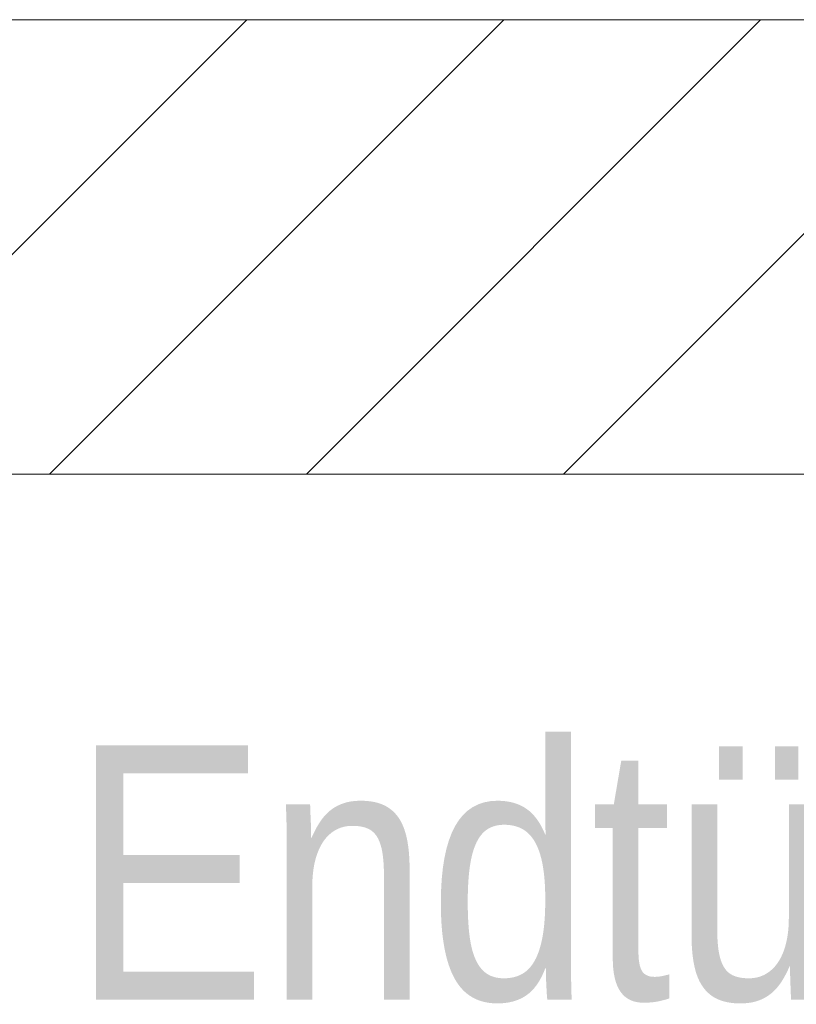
# Model space of a CAD drawing. Extents: x -620 to 300, y 62 to 1107.
# Tile 151 of 256: x 181.63 to 185.9, y 720.78 to 726.2. Entities that reach past the tile are written whole.
import ezdxf
from ezdxf.lldxf.tags import DXFTag

# ---------------------------------------------------------------- set-up
doc = ezdxf.new("R2010")
doc.units = 0
doc.layers.get('0').update_dxf_attribs({"lineweight": 35})
doc.layers.add('E_Detail_Beschriftung', color=7, linetype='Continuous', lineweight=13, true_color=0x009900)
doc.layers.add('E_Detail_Wandschraffur', color=7, linetype='Continuous', lineweight=5, true_color=0xc0c0c0)
doc.layers.add('E_Detail_Linie_Text_Bem', color=7, linetype='Continuous', lineweight=13)
doc.styles.get("Standard").update_dxf_attribs({"font": 'ARIALN.TTF'})
tags = doc.linetypes.add('fein_strichliert', pattern=[4, 1, -2, 1]).pattern_tags.tags
tags[8:9] = [DXFTag(74, 4), DXFTag(75, 0), DXFTag(340, '0'), DXFTag(46, 0.0), DXFTag(50, 0.0), DXFTag(44, 0.0), DXFTag(45, 0.0)]
tags[6:7] = [DXFTag(74, 4), DXFTag(75, 0), DXFTag(340, '0'), DXFTag(46, 0.0), DXFTag(50, 0.0), DXFTag(44, 0.0), DXFTag(45, 0.0)]
tags[4:5] = [DXFTag(74, 4), DXFTag(75, 0), DXFTag(340, '0'), DXFTag(46, 0.0), DXFTag(50, 0.0), DXFTag(44, 0.0), DXFTag(45, 0.0)]

# ---------------------------------------------------------------- blocks, each defined once
blk = doc.blocks.new('Referenz-A06G9G0Z8I')
at = {"layer": 'E_Detail_Linie_Text_Bem', "linetype": 'Continuous', "ltscale": 0.13}
for p, q in [((190.3429, 726.2001), (139.0158, 726.2001)), ((139.0158, 723.7001), (187.8429, 723.7001)), ((149.4082, 723.7001), (190.3429, 723.7001))]:
    blk.add_line(p, q, dxfattribs=at)
at = {"layer": 'E_Detail_Wandschraffur', "linetype": 'ByBlock', "ltscale": 0.13}
for p, q in [((180.3751, 723.7001), (182.8751, 726.2001)), ((183.2035, 723.7001), (185.7035, 726.2001))]:
    blk.add_line(p, q, dxfattribs=at)
at = {"layer": 'E_Detail_Wandschraffur', "linetype": 'fein_strichliert', "ltscale": 0.13}
for p, q in [((181.7893, 723.7001), (184.2893, 726.2001)), ((184.6178, 723.7001), (187.1178, 726.2001))]:
    blk.add_line(p, q, dxfattribs=at)
at = {"layer": 'E_Detail_Beschriftung', "linetype": 'Continuous', "ltscale": 0.13, "insert": (181.9142, 722.2088), "char_height": 1.4, "attachment_point": 1}
blk.add_mtext('{\\fArial Narrow;Endtülle}', dxfattribs=at)

msp = doc.modelspace()

# ---------------------------------------------------------------- block references
at = {"color": 8, "lineweight": 25, "ltscale": 0.25, "true_color": 0x808080}
msp.add_blockref('Referenz-A06G9G0Z8I', (0, 0), dxfattribs=at)

doc.saveas('drawing.dxf')
